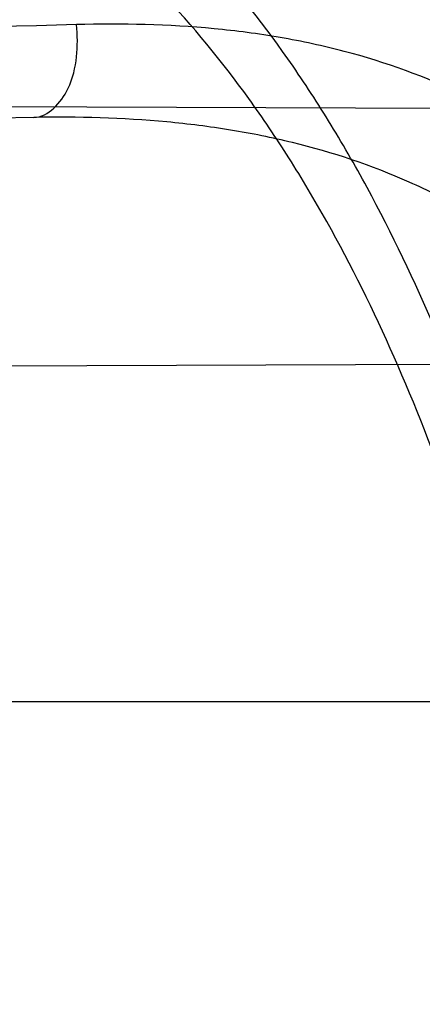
# Model space of a CAD drawing. Header units: millimetres. Extents: x 0 to 297, y 0 to 210.
# Tile 97 of 256: x 143.4512 to 143.472, y 93.4897 to 93.5405. Entities that reach past the tile are written whole.
import ezdxf

# ---------------------------------------------------------------- set-up
doc = ezdxf.new("R2010")
doc.units = ezdxf.units.MM
doc.header["$LTSCALE"] = 16.335
doc.layers.get('0').update_dxf_attribs({"linetype": 'CONTINUOUS'})
for name, color, linetype in [('01_GLOBAL', 7, 'CONTINUOUS'), ('INTFCLR_1', 7, 'CONTINUOUS'), ('INTFCLR_144815', 7, 'CONTINUOUS')]:
    doc.layers.add(name, color=color, linetype=linetype)

msp = doc.modelspace()

# ---------------------------------------------------------------- linework, layer by layer
at = {"color": 7, "linetype": 'Continuous'}
msp.add_circle((144.2368034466, 92.193132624), 3.04, dxfattribs=at)
at = {"color": 9, "linetype": 'Continuous'}
msp.add_arc((144.2368034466, 92.193132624), 3.001038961, 92.9674534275, 177.0325465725, dxfattribs=at)
at = {"layer": '01_GLOBAL', "color": 7, "linetype": 'Continuous'}
msp.add_circle((144.2368034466, 92.193132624), 3.08, dxfattribs=at)
at = {"layer": 'INTFCLR_1', "color": 6, "linetype": 'Continuous'}
for p, q in [((143.4103485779, 93.53619121), (143.4735235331, 93.5359706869)), ((143.4774988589, 93.5227557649), (143.4152219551, 93.5225383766))]:
    msp.add_line(p, q, dxfattribs=at)
at = {"layer": 'INTFCLR_1', "color": 9, "linetype": 'Continuous'}
for p, q in [((143.4519711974, 93.5354898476), (143.1045099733, 93.5294248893)), ((143.068579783, 93.50535628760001), (143.4921648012, 93.50535628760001))]:
    msp.add_line(p, q, dxfattribs=at)
at = {"layer": 'INTFCLR_1', "color": 6, "linetype": 'Continuous'}
for radius in [0.4827613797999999, 0.4587930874]:
    msp.add_arc((143.076579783, 93.4093562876), radius, 270, 90.00000002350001, dxfattribs=at)
at = {"layer": 'INTFCLR_1', "color": 9, "linetype": 'Continuous'}
msp.add_arc((143.9636209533, 74.6768241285), 18.8703294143, 91.5470291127, 91.74752044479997, dxfattribs=at)
for points, knots in [([(143.505791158, 93.2600745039), (143.5067409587, 93.2626590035), (143.5086022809, 93.26787776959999), (143.5121486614, 93.2784613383), (143.5179028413, 93.2974584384), (143.5232385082, 93.319755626), (143.5267617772, 93.3396835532), (143.5282429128, 93.3498591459), (143.5290073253, 93.35574456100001), (143.5307716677, 93.37052008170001), (143.5326049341, 93.3957667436), (143.5323109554, 93.4255533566), (143.5309256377, 93.444856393), (143.5300542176, 93.4537694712), (143.5294126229, 93.45969752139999), (143.5274302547, 93.4756973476), (143.5229291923, 93.50131752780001), (143.5164430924, 93.5263308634), (143.5118037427, 93.5411769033), (143.5100588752, 93.5464871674), (143.5074043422, 93.5543094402), (143.501415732, 93.57066310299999), (143.4910739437, 93.59466517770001), (143.4792964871, 93.6173411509), (143.4710860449, 93.6312983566), (143.4672487, 93.637511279), (143.4646994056, 93.64156113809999), (143.4578048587, 93.6522122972), (143.446251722, 93.6685591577), (143.4302039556, 93.688459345), (143.4166114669, 93.7033760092), (143.4071163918, 93.7129106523), (143.4018664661, 93.7179588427), (143.3945821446, 93.7247669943), (143.3843862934, 93.7336815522), (143.373349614, 93.7423309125), (143.3667450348, 93.7470278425), (143.3640805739, 93.74883137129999), (143.3625174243, 93.7498684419), (143.360134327, 93.7513983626), (143.3576340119, 93.7529030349), (143.3554317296, 93.7540584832), (143.3541938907, 93.75463331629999), (143.3532081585, 93.75498488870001), (143.3525262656, 93.7551440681), (143.3519536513, 93.75505755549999), (143.3518421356, 93.7545186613), (143.35211692, 93.75392300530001), (143.35259409, 93.7530975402), (143.3533650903, 93.7520584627), (143.354392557, 93.75079155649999), (143.3556852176, 93.7493056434), (143.3572290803, 93.7475999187), (143.358673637, 93.7460457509), (143.3599466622, 93.7446920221), (143.3621637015, 93.7423493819), (143.3658426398, 93.73850358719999), (143.3733257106, 93.73065133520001), (143.3814986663, 93.7218418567), (143.3889438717, 93.71342202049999), (143.3935459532, 93.708067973), (143.4009463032, 93.699278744), (143.4122758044, 93.6850353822), (143.4271285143, 93.6643128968), (143.4378788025, 93.6473958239), (143.4449171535, 93.6353542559), (143.4496927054, 93.62688497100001), (143.457931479, 93.6114260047), (143.4689344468, 93.588081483), (143.4765250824, 93.5686183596), (143.480055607, 93.5585271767)], [0, 0, 0, 0, 0.0103790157, 0.0208837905, 0.0420711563, 0.0851838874, 0.1071959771, 0.1183352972, 0.1239410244, 0.1295662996, 0.174425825, 0.2192336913, 0.2417180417, 0.247353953, 0.2529903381, 0.2641931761, 0.3081223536, 0.3509244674, 0.3614867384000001, 0.3667496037, 0.3719933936, 0.3926231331, 0.4323811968, 0.4704128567, 0.4888542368, 0.4934078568, 0.4979383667, 0.5068920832, 0.5412323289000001, 0.5733304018, 0.6031976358, 0.6172527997, 0.6240454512, 0.6306500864, 0.6548352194, 0.6750684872, 0.6834752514, 0.6853781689, 0.6871962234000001, 0.6905460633, 0.6960524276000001, 0.6981915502, 0.6999110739, 0.7012078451, 0.7020914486, 0.7026255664, 0.703100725, 0.7038824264, 0.7050749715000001, 0.7066970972, 0.7087489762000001, 0.7112252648, 0.7141188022, 0.7174211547, 0.7192230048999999, 0.7211233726, 0.7295789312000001, 0.7392839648, 0.7620096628, 0.7748693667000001, 0.7816473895, 0.7886214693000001, 0.8181786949, 0.8502212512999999, 0.8846823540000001, 0.8936821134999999, 0.9027944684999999, 0.9213301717, 0.9597016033, 1, 1, 1, 1]), ([(143.3574002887, 93.7533562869), (143.3579828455, 93.753356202), (143.360948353, 93.7521830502), (143.3643531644, 93.7501915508), (143.3676585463, 93.7481125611), (143.3692467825, 93.74707786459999), (143.3719545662, 93.74527944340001), (143.378664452, 93.7405994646), (143.3898825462, 93.7319854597), (143.4002548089, 93.7231045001), (143.4076654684, 93.7163228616), (143.4130031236, 93.71129788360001), (143.422653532, 93.7018115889), (143.4364709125, 93.68697153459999), (143.4527894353, 93.66717079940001), (143.4645442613, 93.65089855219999), (143.4715593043, 93.6402954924), (143.474151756, 93.63626614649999), (143.4780526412, 93.63008701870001), (143.4863962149, 93.616211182), (143.4983688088, 93.5936629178), (143.5088888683, 93.5697819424), (143.5149812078, 93.55350851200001), (143.5176807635, 93.5457272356), (143.5194547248, 93.5404463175), (143.524169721, 93.5256878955), (143.5307635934, 93.5008186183), (143.5353421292, 93.4753316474), (143.5373581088, 93.459416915), (143.5380104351, 93.45352171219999), (143.5388963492, 93.444658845), (143.5403047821, 93.42546452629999), (143.5406037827, 93.3958405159), (143.5387395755, 93.3707344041), (143.5369460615, 93.35604353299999), (143.5361688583, 93.3501906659), (143.5346627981, 93.3400704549), (143.5310794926, 93.320247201), (143.5256534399, 93.29807146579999), (143.5198047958, 93.2791850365), (143.5161994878, 93.2686605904), (143.5143072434, 93.26347094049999), (143.5133416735, 93.2609008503)], [0, 0, 0, 0, 0.0031306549, 0.0166311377, 0.0214593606, 0.0240790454, 0.0268205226, 0.0389267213, 0.0680356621, 0.1027866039, 0.1122691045, 0.1220183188, 0.1421809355, 0.1849822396, 0.2309158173, 0.2799873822, 0.2927706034, 0.2992370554, 0.3057353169, 0.3320403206, 0.3862319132, 0.4428084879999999, 0.4721383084, 0.4795908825, 0.487069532, 0.5020757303, 0.5628487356, 0.6251729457, 0.6410612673, 0.6490543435, 0.6570463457, 0.6889269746, 0.7524526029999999, 0.8160592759, 0.8240370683, 0.8319876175, 0.8477879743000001, 0.8790177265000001, 0.9402188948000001, 0.970317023, 0.9852457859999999, 1, 1, 1, 1]), ([(143.4782142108, 93.50819878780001), (143.4778432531, 93.5096205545), (143.4772516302, 93.51174120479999), (143.4763913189, 93.514540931), (143.4750599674, 93.518613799), (143.4728492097, 93.52448151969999), (143.4701809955, 93.5300898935), (143.4682125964, 93.5336103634), (143.4668805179, 93.5358474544), (143.4644747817, 93.5395185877), (143.4606652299, 93.5442955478), (143.456701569, 93.5479943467), (143.453888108, 93.55013812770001), (143.4519718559, 93.5514809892), (143.4484919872, 93.5536262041), (143.4431212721, 93.5561295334), (143.4379877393, 93.5577163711), (143.4344326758, 93.55855592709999), (143.4319715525, 93.5590694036), (143.4275405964, 93.5598310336), (143.420994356, 93.5605391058), (143.4142890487, 93.5608813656), (143.4094678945, 93.5609917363), (143.4066374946, 93.561024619), (143.4023062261, 93.5610470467), (143.3957460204, 93.5609864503), (143.3869266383, 93.56079886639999), (143.3810082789, 93.5606392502), (143.3780296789, 93.56055109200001)], [0, 0, 0, 0, 0.0346278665, 0.051871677, 0.0690216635, 0.135606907, 0.1994957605, 0.215141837, 0.2306514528, 0.2608466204, 0.3185308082, 0.3741944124, 0.3880448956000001, 0.4018755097, 0.4293241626, 0.4842905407, 0.5409817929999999, 0.5556132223, 0.5703744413, 0.6002237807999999, 0.6615312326, 0.7254044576, 0.7584008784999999, 0.7751754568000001, 0.7921112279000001, 0.8604747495, 0.9297738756, 1, 1, 1, 1]), ([(143.480055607, 93.5585271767), (143.4837259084, 93.5480364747), (143.4903909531, 93.5264789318), (143.4967360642, 93.4987698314), (143.4998687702, 93.480263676), (143.5011284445, 93.4715333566), (143.5019170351, 93.4656589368), (143.5038463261, 93.4494766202), (143.5057008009, 93.4227915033), (143.5054397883, 93.39601168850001), (143.5044671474, 93.37963975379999), (143.504022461, 93.3736652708), (143.5032714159, 93.3647734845), (143.5012002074, 93.34583974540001), (143.4963788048, 93.31729318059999), (143.49048443, 93.2935876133), (143.4864832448, 93.279982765), (143.4848602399, 93.2746477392), (143.4819377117, 93.26549629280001), (143.4757637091, 93.2478316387), (143.4658991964, 93.2237526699), (143.4557508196, 93.2030768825), (143.4492053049, 93.1910087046), (143.4468307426, 93.1867521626), (143.4433023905, 93.1805423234), (143.4357024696, 93.1677434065), (143.4236423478, 93.1493254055), (143.4088585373, 93.1292209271), (143.3981978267, 93.1161056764), (143.3920521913, 93.10890703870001), (143.3897353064, 93.10622028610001), (143.3858253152, 93.1017514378), (143.3786022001, 93.09371030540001), (143.3707422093, 93.0853343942), (143.3636495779, 93.0779186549), (143.3593994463, 93.0734576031), (143.3560255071, 93.0698150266), (143.3538487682, 93.0672934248), (143.3526496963, 93.0656994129), (143.3521523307, 93.0648535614), (143.3518509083, 93.0642467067), (143.3519780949, 93.06345700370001), (143.3536612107, 93.06380038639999), (143.3555127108, 93.06468782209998), (143.3588652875, 93.0665002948), (143.3620632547, 93.0685373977), (143.3646891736, 93.0702872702), (143.3663741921, 93.0714458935), (143.3692060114, 93.0734278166), (143.3737350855, 93.0767437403), (143.3800639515, 93.0816635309), (143.3895251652, 93.0894491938), (143.3979931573, 93.09704369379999), (143.4054028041, 93.1041496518), (143.4107134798, 93.1093907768), (143.4202844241, 93.1192590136), (143.4339256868, 93.13464747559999), (143.4499433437, 93.1551077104), (143.4614126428, 93.1718688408), (143.4682300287, 93.1827697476), (143.4707469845, 93.1869112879), (143.4745342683, 93.1932658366), (143.4826220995, 93.2075340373), (143.4941655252, 93.2306938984), (143.5021068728, 93.2500492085), (143.505791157, 93.2600745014)], [0, 0, 0, 0, 0.0419354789, 0.08505031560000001, 0.1071497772, 0.1127379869, 0.1183317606, 0.1295131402, 0.1742263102, 0.2191466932, 0.230445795, 0.2361065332, 0.241751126, 0.2641147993, 0.3079545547, 0.3508736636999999, 0.3561840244, 0.3614616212, 0.3719139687, 0.3924297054, 0.4320526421, 0.4700131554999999, 0.4792642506, 0.483852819, 0.4884035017, 0.5062126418, 0.5400088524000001, 0.5714206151, 0.6003317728, 0.6037560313, 0.6071340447, 0.6137178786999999, 0.6261602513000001, 0.6479155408, 0.6570536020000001, 0.6648783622, 0.6711643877, 0.6757843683, 0.6774462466, 0.6786751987, 0.6794900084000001, 0.6799813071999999, 0.6813020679, 0.6842478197, 0.6888651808, 0.6950795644, 0.6987591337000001, 0.70073729, 0.7027989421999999, 0.7117993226, 0.7219139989, 0.7330405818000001, 0.7580265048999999, 0.7648041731, 0.7717766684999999, 0.7861782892, 0.816667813, 0.8493175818, 0.8841610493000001, 0.8932352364, 0.8978283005, 0.9024468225, 0.9211469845, 0.9596997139, 1, 1, 1, 1]), ([(143.4760311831, 93.50755454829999), (143.4756628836, 93.5089095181), (143.4750755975, 93.5109302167), (143.4742230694, 93.5135972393), (143.4729040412, 93.5174808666), (143.4707156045, 93.52307824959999), (143.4680853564, 93.5284222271), (143.4661490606, 93.53177755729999), (143.464837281, 93.5339131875), (143.4624672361, 93.53742225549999), (143.4587207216, 93.541990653), (143.4548405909, 93.5455263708), (143.4520891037, 93.5475804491), (143.4502128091, 93.5488708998), (143.4468054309, 93.5509356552), (143.4415565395, 93.553353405), (143.4365468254, 93.5549008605), (143.433077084, 93.5557266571), (143.4306756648, 93.556235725), (143.4263533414, 93.5569946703), (143.419970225, 93.55772463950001), (143.4134314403, 93.5581088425), (143.4087303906, 93.55825840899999), (143.4059708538, 93.55831623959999), (143.401748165, 93.5583780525), (143.3953515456, 93.5583840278), (143.3867501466, 93.55829536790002), (143.3809773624, 93.55820441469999), (143.3780715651, 93.5581536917)], [0, 0, 0, 0, 0.0341067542, 0.0511005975, 0.068008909, 0.1337310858, 0.1969343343, 0.2124407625, 0.2278215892, 0.257805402, 0.3152480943, 0.3708921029, 0.3847695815, 0.3986396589, 0.4261925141, 0.481455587, 0.5385040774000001, 0.553232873, 0.5680896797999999, 0.5981246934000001, 0.6597952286, 0.7240152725, 0.7571801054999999, 0.774039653, 0.7910593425, 0.8597607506, 0.9294066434, 1, 1, 1, 1]), ([(143.3574002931, 93.0653562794), (143.3572429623, 93.0653562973), (143.3568577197, 93.0654322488), (143.3568775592, 93.06612476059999), (143.3572897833, 93.0668372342), (143.3580025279, 93.06789625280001), (143.3590890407, 93.0692141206), (143.3605161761, 93.0708335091), (143.3622809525, 93.072732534), (143.364262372, 93.0748061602), (143.366417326, 93.0770245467), (143.3695810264, 93.08025667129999), (143.3761156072, 93.0869122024), (143.384127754, 93.09523631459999), (143.391492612, 93.1032318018), (143.3954790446, 93.1076756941), (143.3978410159, 93.1103473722), (143.4041032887, 93.11750254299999), (143.4149655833, 93.130539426), (143.4300350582, 93.1505356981), (143.4423327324, 93.1688638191), (143.4500842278, 93.18160511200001), (143.4536819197, 93.18778553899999), (143.4561024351, 93.19202072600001), (143.4627716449, 93.20402316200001), (143.4731139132, 93.2245897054), (143.4831746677, 93.2485613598), (143.4894718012, 93.2661502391), (143.4924519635, 93.2752607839), (143.4941067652, 93.2805713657), (143.4981845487, 93.2941079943), (143.5041933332, 93.3176982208), (143.5091109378, 93.34612180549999), (143.5112232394, 93.3649740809), (143.5119890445, 93.3738262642), (143.5124424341, 93.37977367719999), (143.5134340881, 93.3960708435), (143.5137003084, 93.4227328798), (143.5118091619, 93.4492982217), (143.5098423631, 93.46540487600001), (143.5090383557, 93.47125249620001), (143.5077538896, 93.4799440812), (143.5045588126, 93.4983716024), (143.498087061, 93.52596105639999), (143.4912937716, 93.5474097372), (143.4875537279, 93.5578460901)], [0, 0, 0, 0, 0.0008731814, 0.0017184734, 0.0032338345, 0.0055641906, 0.008732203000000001, 0.0127298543, 0.0175349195, 0.0231216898, 0.028646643, 0.0346996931, 0.0482229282, 0.0804128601, 0.09881585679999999, 0.1085510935, 0.1135452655, 0.1186072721, 0.1613234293, 0.207686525, 0.2575125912, 0.2837456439, 0.2904463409, 0.297201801, 0.3108185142, 0.3666506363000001, 0.4248611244, 0.4549770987, 0.470314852, 0.4780577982, 0.4858479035, 0.548777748, 0.6130125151, 0.6457681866, 0.6540348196, 0.6623247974, 0.6788712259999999, 0.7446474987, 0.8101274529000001, 0.8265054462, 0.8346996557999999, 0.8428862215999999, 0.8752668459, 0.9384715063, 1, 1, 1, 1]), ([(143.4519711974, 93.5354898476), (143.4527383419, 93.53550323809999), (143.4538440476, 93.53678159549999), (143.4542320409, 93.53858339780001), (143.4542398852, 93.5397277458), (143.4541697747, 93.5402756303)], [0, 0, 0, 0, 0.406226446, 0.7075571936, 1, 1, 1, 1]), ([(143.4955718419, 93.5061593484), (143.4952436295, 93.50757029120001), (143.4944902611, 93.5103424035), (143.4933147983, 93.5137197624), (143.492241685, 93.51633003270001), (143.4911029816, 93.5188349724), (143.4895429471, 93.521802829), (143.4877777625, 93.5245821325), (143.4862617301, 93.5266464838), (143.4839807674, 93.5294659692), (143.4814054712, 93.5319780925), (143.4785838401, 93.5340669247), (143.4767003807, 93.5353104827), (143.4732882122, 93.53719276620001), (143.4696059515, 93.53852634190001), (143.4663573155, 93.5392990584), (143.4641216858, 93.53973304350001), (143.4600670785, 93.54025975), (143.4565390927, 93.5403406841), (143.4541697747, 93.5402756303)], [0, 0, 0, 0, 0.0736783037, 0.1459642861, 0.18172594, 0.2171910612, 0.2858878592, 0.3520712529, 0.3844359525, 0.4161009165, 0.5365327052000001, 0.5657771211, 0.5946184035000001, 0.6512644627, 0.7636610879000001, 0.7922337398, 0.8211066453, 0.8794481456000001, 1, 1, 1, 1]), ([(143.4921648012, 93.50535628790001), (143.4918383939, 93.5065974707), (143.4910923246, 93.50903759), (143.4899360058, 93.51200047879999), (143.4888853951, 93.51429095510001), (143.4877674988, 93.5164958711), (143.4862377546, 93.51910960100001), (143.484516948, 93.52154909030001), (143.4830420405, 93.5233613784), (143.4808053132, 93.52586173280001), (143.4782971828, 93.52807156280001), (143.475577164, 93.5299013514), (143.4737473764, 93.5310037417), (143.4704255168, 93.5326776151), (143.466872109, 93.5338583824), (143.4637402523, 93.5345556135), (143.4615790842, 93.5349476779), (143.4576633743, 93.53543759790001), (143.4542595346, 93.5355297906), (143.4519711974, 93.5354898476)], [0, 0, 0, 0, 0.0701429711, 0.1392985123, 0.1736599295, 0.2078369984, 0.2743812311, 0.3389829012, 0.370778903, 0.4020358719, 0.5223382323, 0.5518983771, 0.5811774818, 0.6390375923, 0.7549036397, 0.7844765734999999, 0.8144030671, 0.8749126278, 1, 1, 1, 1])]:
    msp.add_open_spline(points, degree=3, knots=knots, dxfattribs=at)
at = {"layer": 'INTFCLR_1', "color": 6, "linetype": 'Continuous'}
for points, knots in [([(143.391388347, 93.7533562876), (143.3904120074, 93.7533562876), (143.3921762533, 93.7499955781), (143.3936912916, 93.7481416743), (143.3961672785, 93.74488846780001), (143.3992225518, 93.74120886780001), (143.403128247, 93.736512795), (143.4076936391, 93.73105931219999), (143.4125904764, 93.7251278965), (143.4174256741, 93.7191674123), (143.4219266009, 93.7134900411), (143.4260587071, 93.708161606), (143.4298162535, 93.70320548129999), (143.4332121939, 93.6986295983), (143.4362702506, 93.6944235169), (143.4390204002, 93.69056916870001), (143.4414908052, 93.687044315), (143.44370074, 93.6838395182), (143.4456749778, 93.6809337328), (143.4474377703, 93.67830292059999), (143.4490168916, 93.6759165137), (143.4504211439, 93.6737705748), (143.4516679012, 93.67184551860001), (143.4527743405, 93.67012138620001), (143.4537663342, 93.6685626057), (143.4546489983, 93.6671650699), (143.4556772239, 93.66552631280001), (143.456672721, 93.66392530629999), (143.4576979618, 93.66226084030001), (143.4585721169, 93.66083168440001), (143.4595323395, 93.65924962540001), (143.4605887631, 93.6574940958), (143.4617562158, 93.65553545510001), (143.4630444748, 93.65335047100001), (143.464465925, 93.65090949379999), (143.4660286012, 93.6481892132), (143.4677482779, 93.64514958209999), (143.4696392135, 93.6417492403), (143.4717186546, 93.63793570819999), (143.4740086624, 93.6336424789), (143.4765248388, 93.62880536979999), (143.4792812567, 93.62335013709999), (143.4822951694, 93.61718591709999), (143.4855914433, 93.610185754), (143.4891913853, 93.6021966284), (143.4931140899, 93.59302320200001), (143.4973740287, 93.58243061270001), (143.5019825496, 93.5700832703), (143.5068772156, 93.55569758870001), (143.5117345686, 93.53967004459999), (143.5162134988, 93.5226760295), (143.5200746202, 93.5054858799), (143.5232856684, 93.4882487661), (143.5258459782, 93.471032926), (143.5277689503, 93.4538356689), (143.5290609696, 93.4366975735), (143.529733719, 93.4196019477), (143.5297948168, 93.4025757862), (143.5292510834, 93.38560341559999), (143.5281065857, 93.3686870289), (143.5263644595, 93.3518401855), (143.5240214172, 93.3350289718), (143.5210770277, 93.31827583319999), (143.5175167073, 93.30154440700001), (143.5133376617, 93.28485591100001), (143.5085942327, 93.268441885), (143.5035656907, 93.2530998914), (143.4986112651, 93.23947982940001), (143.4940105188, 93.2278474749), (143.4897809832, 93.2178519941), (143.485903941, 93.2091976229), (143.4823616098, 93.2016588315), (143.4791285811, 93.19505078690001), (143.4761817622, 93.1892359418), (143.4734988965, 93.1841024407), (143.4710647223, 93.1795662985), (143.4688610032, 93.1755541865), (143.466865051, 93.1719939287), (143.4650570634, 93.1688259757), (143.4634184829, 93.16599997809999), (143.461937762, 93.1634824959), (143.4606041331, 93.16124327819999), (143.4594032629, 93.15924877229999), (143.4583170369, 93.15746207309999), (143.457331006, 93.1558543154), (143.4564183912, 93.15437798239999), (143.4555069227, 93.15291457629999), (143.4545265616, 93.151352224), (143.4534184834, 93.14960100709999), (143.4521719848, 93.1476496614), (143.4507682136, 93.14547482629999), (143.4491853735, 93.14305109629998), (143.4474055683, 93.1403597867), (143.4454085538, 93.13738261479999), (143.4431685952, 93.1340952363), (143.4406602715, 93.13047449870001), (143.4378551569, 93.12649963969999), (143.4347311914, 93.1221597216), (143.4312583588, 93.1174362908), (143.4274059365, 93.11231294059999), (143.4231637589, 93.1068033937), (143.4185304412, 93.1009244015), (143.4135422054, 93.0947465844), (143.408452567, 93.0885653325), (143.4036878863, 93.08286772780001), (143.3995946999, 93.07795220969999), (143.3963986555, 93.0741115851), (143.3938021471, 93.0707181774), (143.3922373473, 93.06880673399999), (143.3903920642, 93.0653562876), (143.391388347, 93.0653562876)], [0, 0, 0, 0, 0.0038604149, 0.007501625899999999, 0.0124785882, 0.0188917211, 0.0268498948, 0.0364677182, 0.0470694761, 0.05724446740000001, 0.066818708, 0.0757144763, 0.0839053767, 0.0914099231, 0.0982451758, 0.1044667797, 0.1101313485, 0.11526428, 0.1198589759, 0.1240215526, 0.1277856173, 0.1311734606, 0.1341617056, 0.1368541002, 0.1392736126, 0.1414672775, 0.143389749, 0.1469230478, 0.1489215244, 0.1511192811, 0.1535471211, 0.1562389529, 0.1592204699, 0.1625628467, 0.1662680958, 0.1703891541, 0.1749670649, 0.1800767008, 0.1857729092, 0.1921414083, 0.199315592, 0.2073311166, 0.2163077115, 0.2264451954, 0.2379233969, 0.2509534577, 0.2658909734, 0.2830621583, 0.3030578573, 0.3259639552, 0.3492662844, 0.3725305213, 0.3956109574, 0.4185782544, 0.4413347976, 0.4640172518, 0.4865192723, 0.5089682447, 0.5313242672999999, 0.5536477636, 0.5759939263, 0.5982772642, 0.6207472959, 0.6432362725, 0.6658996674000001, 0.6887559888, 0.7107777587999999, 0.7297237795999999, 0.7460531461, 0.7602331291, 0.7726347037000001, 0.7835467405, 0.7931663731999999, 0.8017211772, 0.8093215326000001, 0.8160683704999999, 0.8220757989, 0.8274205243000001, 0.8322066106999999, 0.8364980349, 0.8403367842, 0.8437547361, 0.8468031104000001, 0.8495420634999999, 0.8520223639, 0.8542604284, 0.8564046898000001, 0.8588391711, 0.861553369, 0.8645986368, 0.8679945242, 0.8717882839, 0.8760445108, 0.8807522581, 0.8859628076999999, 0.8917731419, 0.8981681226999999, 0.9051985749, 0.9129160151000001, 0.9213486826, 0.9305434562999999, 0.9404096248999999, 0.9509435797, 0.9619432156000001, 0.9720502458, 0.9803711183, 0.9870628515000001, 0.9922716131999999, 0.9960607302, 1, 1, 1, 1]), ([(143.3913883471, 93.0653562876), (143.3925009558, 93.0653562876), (143.3944304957, 93.0666565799), (143.3973970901, 93.0684425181), (143.4007982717, 93.07091395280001), (143.4050037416, 93.07413406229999), (143.4100111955, 93.07824530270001), (143.4155298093, 93.08303751), (143.4211292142, 93.0881607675), (143.4264144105, 93.0932249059), (143.43125736, 93.0980502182), (143.4356657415, 93.10260404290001), (143.4396603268, 93.1068634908), (143.4432708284, 93.1108234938), (143.4465216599, 93.11448276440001), (143.4494397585, 93.1178438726), (143.4520627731, 93.1209293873), (143.4544121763, 93.1237459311), (143.456513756, 93.1263080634), (143.4583900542, 93.12863120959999), (143.4600695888, 93.13073982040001), (143.4615949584, 93.1326788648), (143.4630975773, 93.13461062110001), (143.4646983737, 93.1366936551), (143.4663978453, 93.1389353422), (143.4680793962, 93.14118497), (143.4697311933, 93.1434241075), (143.4714499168, 93.1457859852), (143.4733525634, 93.1484399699), (143.4754791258, 93.1514562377), (143.477855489, 93.15489250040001), (143.4805066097, 93.1588113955), (143.4834545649, 93.163277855), (143.4867221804, 93.1683718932), (143.4903444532, 93.1742054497), (143.4943554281, 93.18090734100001), (143.4987865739, 93.1886348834), (143.5036710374, 93.1975962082), (143.5090369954, 93.2080352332), (143.5149200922, 93.22031723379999), (143.5212054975, 93.234617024), (143.5274896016, 93.2504853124), (143.5333654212, 93.2672157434), (143.5385840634, 93.28417448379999), (143.543100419, 93.30119588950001), (143.5469295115, 93.31826170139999), (143.5500694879, 93.3352816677), (143.5525457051, 93.3523020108), (143.5543635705, 93.36925021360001), (143.5555404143, 93.3861532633), (143.5560867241, 93.4029944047), (143.5560112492, 93.4197765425), (143.5553196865, 93.436509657), (143.5540157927, 93.4531831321), (143.5520992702, 93.46980412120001), (143.5495685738, 93.4863701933), (143.5464237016, 93.5028559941), (143.5426520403, 93.51929845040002), (143.5382472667, 93.5356769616), (143.5331875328, 93.5520104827), (143.527486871, 93.5682159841), (143.5213730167, 93.5836821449), (143.515238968, 93.5976906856), (143.5094946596, 93.6097472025), (143.5042564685, 93.6200023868), (143.4994933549, 93.6288052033), (143.4951738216, 93.63640014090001), (143.4912628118, 93.642992), (143.4877284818, 93.6487368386), (143.4845342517, 93.6537660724), (143.4816534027, 93.65817529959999), (143.4790579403, 93.662051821), (143.4767281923, 93.6654573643), (143.4746357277, 93.668457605), (143.472765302, 93.67109499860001), (143.4710870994, 93.67342680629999), (143.46957943, 93.6754943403), (143.4681380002, 93.6774474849), (143.4666395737, 93.67945477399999), (143.4649885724, 93.68163852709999), (143.463288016, 93.68385659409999), (143.4615819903, 93.6860513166), (143.4598543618, 93.68824549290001), (143.4579581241, 93.69062033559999), (143.4558400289, 93.69323162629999), (143.4534675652, 93.6961063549), (143.4508179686, 93.6992567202), (143.447859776, 93.7026992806), (143.4445666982, 93.7064428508), (143.4409044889, 93.71049854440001), (143.4368464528, 93.7148646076), (143.4323696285, 93.7195302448), (143.4274456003, 93.7244775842), (143.4220754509, 93.7296631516), (143.4163486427, 93.7349445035), (143.410661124, 93.73991840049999), (143.4054543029, 93.74422210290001), (143.4010724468, 93.7475953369), (143.3975442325, 93.7501732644), (143.3944939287, 93.7520163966), (143.3925216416, 93.7533562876), (143.3913883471, 93.7533562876)], [0, 0, 0, 0, 0.0042187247, 0.0081401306, 0.0133978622, 0.0200459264, 0.0282638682, 0.0379443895, 0.0477615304, 0.05703690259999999, 0.0656973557, 0.0736821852, 0.0810680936, 0.0878383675, 0.0940009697, 0.0996271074, 0.1047154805, 0.1093563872, 0.1135342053, 0.1172803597, 0.1206792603, 0.1237557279, 0.1266349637, 0.1299589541, 0.1337168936, 0.1373013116, 0.1406085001, 0.1442672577, 0.148377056, 0.1529904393, 0.1582606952, 0.164218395, 0.1709303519, 0.1785521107, 0.1871652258, 0.1969659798, 0.2081658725, 0.2209392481, 0.2356613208, 0.2526660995, 0.2725685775, 0.2948769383, 0.3173640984, 0.3397873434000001, 0.3621386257, 0.3841211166, 0.4060891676, 0.4277469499, 0.4493218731, 0.470705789, 0.4919793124, 0.5131981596, 0.5343255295, 0.5554668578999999, 0.5765984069, 0.5977513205, 0.6189954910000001, 0.6402209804, 0.6617015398, 0.6832900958, 0.7050415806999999, 0.7268239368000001, 0.7463339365, 0.7630160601, 0.7774553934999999, 0.7899931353, 0.8009638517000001, 0.8105830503, 0.8190545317, 0.8265380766, 0.8331730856, 0.8390248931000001, 0.8442268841, 0.8488182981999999, 0.8528943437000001, 0.8564866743, 0.8597116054, 0.8625968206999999, 0.8656908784, 0.8692094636, 0.8729771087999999, 0.8762884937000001, 0.879749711, 0.8835661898, 0.8878115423, 0.8924986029, 0.8976989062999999, 0.9034198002, 0.9097088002, 0.9166034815, 0.9241390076, 0.9323094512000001, 0.9411199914, 0.9506041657, 0.9606137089, 0.9706541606, 0.9792553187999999, 0.9862062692, 0.9916647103, 0.9957028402, 1, 1, 1, 1])]:
    msp.add_open_spline(points, degree=3, knots=knots, dxfattribs=at)
at = {"layer": 'INTFCLR_144815', "color": 6, "linetype": 'Continuous'}
for radius in [0.5104906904, 0.4864760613]:
    msp.add_circle((143.076579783, 93.4093562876), radius, dxfattribs=at)
for radius, start, end in [(0.7037433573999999, 313.9937911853, 154.5150993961), (0.6797433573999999, 312.9543589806, 154.5144414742), (0.6572577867, 282.2440355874, 71.2863570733), (0.5186031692, 308.490992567, 51.50900743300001)]:
    msp.add_arc((143.076579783, 93.4093562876), radius, start, end, dxfattribs=at)
at = {"layer": 'INTFCLR_144815', "color": 9, "linetype": 'Continuous'}
for centre, radius, start, end in [((143.076579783, 93.4093562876), 0.6528896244, 292.4997540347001, 54.0964566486), ((143.0765826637, 93.40935763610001), 0.5889741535, 292.4997540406, 54.09645665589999), ((143.076579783, 93.4093562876), 0.5151250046, 313.8592910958, 46.1407088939), ((143.0765797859, 93.4093562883), 0.5790372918, 311.2505121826, 12.701512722)]:
    msp.add_arc(centre, radius, start, end, dxfattribs=at)
at = {"layer": 'INTFCLR_144815', "color": 6, "linetype": 'Continuous'}
for points, knots in [([(143.559959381, 93.4093562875), (143.559959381, 93.4118703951), (143.5599220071, 93.41689924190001), (143.5597537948, 93.4244421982), (143.5594733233, 93.4319851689), (143.5590804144, 93.4395281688), (143.5585748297, 93.44707105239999), (143.5579562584, 93.45461378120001), (143.5572243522, 93.4621559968), (143.5563786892, 93.4696975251), (143.5554188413, 93.4772377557), (143.5543443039, 93.4847763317), (143.5531546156, 93.4923122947), (143.5518492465, 93.4998449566), (143.5504277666, 93.50737293), (143.5488896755, 93.51489518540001), (143.5472346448, 93.52240985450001), (143.5454623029, 93.5299153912), (143.5435725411, 93.5374092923), (143.5415652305, 93.54488940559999), (143.5394406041, 93.55235253), (143.5371989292, 93.5597957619), (143.5348409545, 93.56721505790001), (143.5323675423, 93.57460659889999), (143.529780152, 93.58196541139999), (143.5270804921, 93.58928656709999), (143.5242709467, 93.5965641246), (143.5213543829, 93.6037918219), (143.5183344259, 93.61096254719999), (143.5152154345, 93.61806858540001), (143.5120026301, 93.62510149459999), (143.5087022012, 93.6320520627), (143.505321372, 93.6389103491), (143.5018684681, 93.6456657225), (143.4983529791, 93.6523068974), (143.4947855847, 93.65882202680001), (143.4911781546, 93.66519881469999), (143.4875436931, 93.6714246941), (143.4838962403, 93.67748703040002), (143.4802507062, 93.68337338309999), (143.4766226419, 93.68907180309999), (143.473027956, 93.6945711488), (143.4694825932, 93.6998613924), (143.4660021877, 93.7049339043), (143.4626017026, 93.7097817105), (143.459295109, 93.71439965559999), (143.4560950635, 93.7187845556), (143.4530128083, 93.7229350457), (143.4500581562, 93.7268513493), (143.4472396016, 93.7305349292), (143.4445638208, 93.7339889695), (143.4420354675, 93.7372184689), (143.4396569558, 93.7402303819), (143.4374291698, 93.7430326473), (143.4353519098, 93.7456336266), (143.4334244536, 93.7480414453), (143.4316455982, 93.7502639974), (143.4300138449, 93.7523087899), (143.4285275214, 93.75418281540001), (143.4271849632, 93.7558925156), (143.4259844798, 93.7574434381), (143.4249241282, 93.7588419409), (143.4240021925, 93.7600902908), (143.4232155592, 93.7612022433), (143.422565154, 93.7621551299), (143.4220400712, 93.7630318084), (143.4215107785, 93.7638474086), (143.4211293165, 93.7653465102), (143.4216624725, 93.7653561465)], [0, 0, 0, 0, 0.0193232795, 0.0386507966, 0.0579870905, 0.0773359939, 0.09670230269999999, 0.1160891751, 0.1355014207, 0.154941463, 0.1744140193, 0.1939206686, 0.213465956, 0.2330500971, 0.2526769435, 0.2723457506, 0.2920596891, 0.3118161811, 0.3316171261, 0.3514582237, 0.3713396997, 0.3912550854, 0.4112023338, 0.4311723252, 0.4511600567, 0.471153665, 0.4911437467, 0.5111161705, 0.5310553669, 0.5509435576, 0.5707599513, 0.5904809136, 0.6100798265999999, 0.6295269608, 0.6487896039, 0.6678319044, 0.6866152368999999, 0.7050985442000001, 0.7232388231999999, 0.7409918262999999, 0.758313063, 0.7751587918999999, 0.7914870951, 0.8072590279, 0.8224396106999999, 0.8369988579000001, 0.8509122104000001, 0.8641615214, 0.8767332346, 0.8886179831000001, 0.8998102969, 0.9103147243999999, 0.9201416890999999, 0.9293075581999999, 0.9378296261, 0.9457257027, 0.9530130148, 0.9597096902, 0.9658325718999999, 0.9713969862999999, 0.9764171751, 0.9809076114, 0.9848822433, 0.9883555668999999, 0.9913411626, 0.9938520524, 0.9959015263, 1, 1, 1, 1]), ([(143.433067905, 93.05335642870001), (143.4328265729, 93.0533608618), (143.4324756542, 93.05418000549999), (143.4330197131, 93.0549083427), (143.4334366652, 93.0557926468), (143.4339703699, 93.0566454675), (143.4346161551, 93.0576462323), (143.4354019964, 93.05878669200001), (143.4363208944, 93.0600751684), (143.4373778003, 93.0615151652), (143.4385738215, 93.0631125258), (143.4399109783, 93.0648725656), (143.441391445, 93.0668020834), (143.4430186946, 93.0689099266), (143.4447956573, 93.07120496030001), (143.4467226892, 93.0736934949), (143.4487964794, 93.0763779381), (143.4510117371, 93.0792588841), (143.4533657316, 93.0823409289), (143.4558612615, 93.0856367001), (143.4585019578, 93.0891610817), (143.461284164, 93.0929204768), (143.4641988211, 93.0969147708), (143.4672349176, 93.10114163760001), (143.4703835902, 93.1056021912), (143.473633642, 93.1102946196), (143.4769725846, 93.1152153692), (143.4803867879, 93.12035908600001), (143.4838617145, 93.12571866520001), (143.4873822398, 93.131285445), (143.4909329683, 93.1370494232), (143.4944985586, 93.1429995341), (143.4980640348, 93.1491239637), (143.5016150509, 93.155410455), (143.5051380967, 93.1618465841), (143.508620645, 93.1684199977), (143.5120512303, 93.1751185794), (143.5154195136, 93.18193063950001), (143.5187162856, 93.18884502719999), (143.5219334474, 93.1958512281), (143.5250639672, 93.2029394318), (143.5281017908, 93.21010051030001), (143.5310417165, 93.21732590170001), (143.5338798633, 93.22460897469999), (143.5366072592, 93.2319283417), (143.5392210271, 93.2392754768), (143.5417223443, 93.24665218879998), (143.5441140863, 93.2540675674), (143.5463966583, 93.26152417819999), (143.5485670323, 93.2690127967), (143.5506238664, 93.27652910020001), (143.5525648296, 93.2840635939), (143.5543887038, 93.29160910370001), (143.5560958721, 93.29916427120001), (143.5576869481, 93.306728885), (143.5591625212, 93.3143029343), (143.5605229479, 93.32188557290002), (143.5617683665, 93.3294747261), (143.5628989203, 93.3370678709), (143.5639149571, 93.34466347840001), (143.5648169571, 93.352261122), (143.5656053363, 93.35986024), (143.5662804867, 93.3674604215), (143.5668427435, 93.3750611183), (143.5672924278, 93.38266226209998), (143.5676297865, 93.39026356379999), (143.5678550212, 93.3978650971), (143.5679682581, 93.4054666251), (143.5679695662, 93.4130682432), (143.567858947, 93.4206697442), (143.5676363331, 93.4282712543), (143.5673015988, 93.4358725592), (143.5668545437, 93.44347370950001), (143.5662949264, 93.4510743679), (143.5656224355, 93.45867440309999), (143.5648367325, 93.466273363), (143.5639374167, 93.4738709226), (143.5629240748, 93.4814664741), (143.5617962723, 93.4890592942), (143.5605535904, 93.4966483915), (143.5591956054, 93.50423272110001), (143.5577218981, 93.5118111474), (143.5561322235, 93.5193816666), (143.5544265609, 93.52694151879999), (143.5526049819, 93.5344880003), (143.5506674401, 93.5420191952), (143.5486137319, 93.5495338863), (143.5464439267, 93.5570299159), (143.5441586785, 93.56450343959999), (143.5417591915, 93.57194952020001), (143.5392470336, 93.579362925), (143.5366239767, 93.5867386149), (143.5338923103, 93.5940709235), (143.5310549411, 93.6013534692), (143.5281154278, 93.6085792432), (143.525078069, 93.6157405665), (143.5219479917, 93.6228290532), (143.5187312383, 93.6298355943), (143.5154348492, 93.6367503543), (143.512066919, 93.6435628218), (143.5086366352, 93.65026188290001), (143.5051543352, 93.6568358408), (143.5016314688, 93.6632725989), (143.4980805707, 93.66955978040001), (143.4945151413, 93.67568497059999), (143.4909495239, 93.6816359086), (143.4873986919, 93.6874007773), (143.4838779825, 93.6929685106), (143.480402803, 93.6983290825), (143.4769882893, 93.7034738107), (143.4736489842, 93.7083955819), (143.4703985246, 93.71308903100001), (143.4672493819, 93.7175506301), (143.464212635, 93.721778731), (143.4612978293, 93.72577350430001), (143.4585129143, 93.72953680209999), (143.4558642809, 93.73307192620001), (143.4533568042, 93.73638343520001), (143.450993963, 93.73947689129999), (143.4487779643, 93.74235864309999), (143.4467099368, 93.7450355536), (143.444790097, 93.7475147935), (143.4430178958, 93.7498036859), (143.4413922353, 93.7519094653), (143.4399116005, 93.7538391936), (143.4385741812, 93.7555995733), (143.4373781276, 93.7571969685), (143.4363211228, 93.75863709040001), (143.4354021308, 93.7599256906), (143.4346162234, 93.76106624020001), (143.4339704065, 93.7620670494), (143.4334366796, 93.7629199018), (143.4330197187, 93.7638042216), (143.4324756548, 93.76453256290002), (143.4328265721, 93.76535171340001), (143.433067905, 93.7653561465)], [0, 0, 0, 0, 0.0009310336, 0.002365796, 0.0034193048, 0.0047077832, 0.006237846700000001, 0.0080159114, 0.0100484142, 0.0123424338, 0.0149055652, 0.0177455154, 0.0208683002, 0.0242865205, 0.0280168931, 0.0320641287, 0.03642688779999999, 0.0411013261, 0.0460820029, 0.0513859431, 0.0570470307, 0.0630689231, 0.0694259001, 0.0761196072, 0.0831428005, 0.0904858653, 0.0981365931, 0.1060799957, 0.1142989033, 0.1227742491, 0.1314855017, 0.1404113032, 0.1495299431, 0.1588198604, 0.1682601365, 0.1778307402, 0.1875127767, 0.1972886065, 0.2071421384, 0.2170587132, 0.2270251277, 0.2370298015, 0.2470622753, 0.2571128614, 0.2671789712, 0.2771901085, 0.2871913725, 0.2972229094, 0.3072428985, 0.3172696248, 0.3272959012, 0.3372999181, 0.3472797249, 0.3572378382, 0.3671756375, 0.3770956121, 0.3870009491, 0.3968896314, 0.4067592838, 0.416611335, 0.4264476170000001, 0.4362699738, 0.4460792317, 0.4558777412, 0.465666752, 0.475448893, 0.4852256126, 0.4949995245, 0.5047720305, 0.5145458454, 0.5243224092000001, 0.5341044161, 0.5438932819, 0.5536914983, 0.5635002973, 0.5733219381, 0.5831577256, 0.5930094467, 0.6028783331, 0.6127653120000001, 0.6226711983, 0.6325970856, 0.6425436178, 0.6525082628, 0.6624891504, 0.6724871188, 0.6825027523, 0.6925369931, 0.7025869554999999, 0.7126463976, 0.7227116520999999, 0.7327783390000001, 0.742840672, 0.7528920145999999, 0.7629245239, 0.772929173, 0.7828957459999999, 0.7928124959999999, 0.8026662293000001, 0.8124423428, 0.8221246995, 0.8316958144, 0.8411366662, 0.8504272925, 0.8595467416, 0.8684734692, 0.8771857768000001, 0.8856622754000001, 0.8938824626, 0.9018271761, 0.9094792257, 0.9168237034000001, 0.923848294, 0.9305435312, 0.93690291, 0.9429227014, 0.9486018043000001, 0.9539413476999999, 0.9589446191, 0.9636165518, 0.9679634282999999, 0.9719924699, 0.9757115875, 0.9791292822, 0.9822538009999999, 0.9850935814, 0.9876568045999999, 0.9899510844, 0.9919838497, 0.9937619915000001, 0.9952921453, 0.9965806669, 0.997634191, 0.9990689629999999, 1, 1, 1, 1]), ([(143.3994670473, 93.7533562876), (143.399146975, 93.7533562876), (143.3990453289, 93.7521473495), (143.3998732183, 93.75119655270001), (143.4008762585, 93.749481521), (143.4024694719, 93.74744226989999), (143.4045267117, 93.7448049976), (143.4070952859, 93.7416644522), (143.4101750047, 93.73793095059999), (143.4137722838, 93.7335868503), (143.4179272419, 93.72853263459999), (143.4226335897, 93.7227254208), (143.4278792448, 93.7161112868), (143.4336355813, 93.70864659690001), (143.4398265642, 93.7003379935), (143.4463921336, 93.6911644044), (143.4532128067, 93.6811870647), (143.4601957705, 93.67043454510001), (143.4672140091, 93.65900154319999), (143.4741696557, 93.6469550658), (143.4809580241, 93.6343972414), (143.4875044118, 93.6214014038), (143.4937367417, 93.60806038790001), (143.4996120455, 93.59443039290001), (143.5050872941, 93.5805881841), (143.5101428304, 93.5665721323), (143.5147593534, 93.55243473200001), (143.5189273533, 93.5382124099), (143.5226468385, 93.523921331), (143.525909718, 93.5096138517), (143.5287290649, 93.495262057), (143.5310996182, 93.4809222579), (143.53303206, 93.4665632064), (143.5345263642, 93.45223022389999), (143.5355886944, 93.4379127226), (143.5362231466, 93.4236237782), (143.5363638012, 93.41410874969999), (143.5363638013, 93.40935628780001)], [0, 0, 0, 0, 0.0025344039, 0.005901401, 0.0109295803, 0.0177704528, 0.0265540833, 0.0373505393, 0.04991676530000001, 0.0648695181, 0.0820131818, 0.1017234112, 0.1240566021, 0.1488553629, 0.1763609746, 0.2060970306, 0.2381748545, 0.2720515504, 0.3076064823, 0.3443876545, 0.3821831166, 0.4206251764, 0.4595934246, 0.4987613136, 0.5381325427, 0.5774437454, 0.6167240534, 0.6558745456, 0.6947773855, 0.7336358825, 0.7720551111, 0.8105726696, 0.8487051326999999, 0.8867612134, 0.9246626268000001, 0.9623689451, 1, 1, 1, 1]), ([(143.4446760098, 93.7533562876), (143.4444338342, 93.7533562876), (143.4440805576, 93.75253066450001), (143.4445966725, 93.7517896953), (143.4449904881, 93.75088623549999), (143.4454977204, 93.7500149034), (143.4461122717, 93.74899220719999), (143.4468609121, 93.74782675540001), (143.4477365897, 93.7465104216), (143.4487436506, 93.7450401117), (143.4498827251, 93.7434103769), (143.4511555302, 93.7416160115), (143.4525633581, 93.7396511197), (143.4541073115, 93.73750968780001), (143.455788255, 93.73518529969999), (143.4576064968, 93.7326716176), (143.4595619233, 93.72996211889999), (143.4616535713, 93.7270506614), (143.4638797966, 93.723931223), (143.4662378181, 93.72059853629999), (143.4687238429, 93.7170479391), (143.4713327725, 93.713275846), (143.4740582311, 93.7092797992), (143.4768924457, 93.70505877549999), (143.4798262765, 93.700613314), (143.4828493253, 93.695945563), (143.4859500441, 93.6910593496), (143.4891159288, 93.6859601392), (143.492333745, 93.6806549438), (143.4955897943, 93.67515215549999), (143.4988701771, 93.6694613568), (143.5021610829, 93.6635930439), (143.5054490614, 93.6575583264), (143.5087212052, 93.6513687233), (143.5119653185, 93.64503593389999), (143.5151700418, 93.6385716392), (143.5183249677, 93.631987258), (143.5214206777, 93.6252938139), (143.5244487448, 93.61850183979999), (143.5274017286, 93.6116212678), (143.5302731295, 93.6046613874), (143.5330572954, 93.59763091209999), (143.5357494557, 93.59053772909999), (143.5383454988, 93.5833892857), (143.5408421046, 93.5761920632), (143.5432363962, 93.56895237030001), (143.5455261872, 93.5616754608), (143.547709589, 93.55436655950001), (143.5497852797, 93.5470298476), (143.551752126, 93.53966957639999), (143.5536094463, 93.5322889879), (143.5553566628, 93.5248914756), (143.5569935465, 93.5174794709), (143.5585198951, 93.51005568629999), (143.559935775, 93.50262189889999), (143.5612412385, 93.4951802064), (143.562436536, 93.48773178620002), (143.5635218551, 93.4802782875), (143.5644975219, 93.4728204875), (143.5653637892, 93.46535964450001), (143.5661210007, 93.4578961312), (143.5667694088, 93.45043090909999), (143.5673093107, 93.4429641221), (143.5677409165, 93.4354965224), (143.5680644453, 93.4280280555), (143.5682800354, 93.4205593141), (143.5683878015, 93.4130901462), (143.5683877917, 93.4056210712), (143.5682800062, 93.3981519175), (143.5680643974, 93.3906831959), (143.5677408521, 93.38321478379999), (143.5673092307, 93.3757472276), (143.5667693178, 93.3682805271), (143.5661208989, 93.3608153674), (143.5653636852, 93.3533519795), (143.5644974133, 93.34589121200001), (143.5635217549, 93.33843356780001), (143.5624364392, 93.3309801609), (143.5612411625, 93.32353192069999), (143.5599357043, 93.31609029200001), (143.5585198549, 93.30865668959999), (143.5569935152, 93.30123296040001), (143.555356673, 93.2938211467), (143.5536094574, 93.2864236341), (143.551752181, 93.2790432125), (143.5497853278, 93.2716829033), (143.5477096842, 93.26434634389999), (143.545526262, 93.2570373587), (143.5432365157, 93.2497605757), (143.540842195, 93.2425207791), (143.5383456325, 93.235323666), (143.5357495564, 93.2281751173), (143.5330574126, 93.22108196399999), (143.5302732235, 93.21405142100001), (143.5274018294, 93.20709154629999), (143.5244488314, 93.2002109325), (143.5214207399, 93.1934188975), (143.5183250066, 93.1867253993), (143.5151700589, 93.1801409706), (143.5119653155, 93.173676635), (143.5087211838, 93.16734381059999), (143.5054490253, 93.1611541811), (143.5021610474, 93.1551194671), (143.4988701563, 93.14925118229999), (143.4955897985, 93.14356042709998), (143.4923337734, 93.1380576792), (143.4891159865, 93.1327525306), (143.4859501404, 93.1276533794), (143.4828494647, 93.1227672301), (143.4798264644, 93.118099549), (143.4768926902, 93.1136541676), (143.4740585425, 93.1094332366), (143.4713331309, 93.1054372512), (143.4687242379, 93.1016652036), (143.4662382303, 93.09811462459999), (143.463880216, 93.09478194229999), (143.4616539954, 93.091662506), (143.4595623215, 93.08875100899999), (143.4576068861, 93.0860414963), (143.4557885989, 93.0835277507), (143.454107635, 93.0812033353), (143.4525636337, 93.07906183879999), (143.4511557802, 93.0770969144), (143.449882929, 93.0753024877), (143.4487438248, 93.0736727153), (143.4477367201, 93.0722023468), (143.4468610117, 93.0708859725), (143.4461123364, 93.06972047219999), (143.4454977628, 93.0686977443), (143.4449905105, 93.0678263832), (143.4445966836, 93.0669229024), (143.4440805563, 93.06618192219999), (143.4444338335, 93.0653562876), (143.4446760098, 93.0653562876)], [0, 0, 0, 0, 0.0009746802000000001, 0.0024840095, 0.0035885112, 0.0049370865, 0.0065361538, 0.0083919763, 0.0105107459, 0.0128992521, 0.015564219, 0.0185131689, 0.0217532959, 0.0252926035, 0.0291382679, 0.0332981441, 0.0377785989, 0.04258641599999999, 0.0477262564, 0.0532026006, 0.0590172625, 0.0651707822, 0.071661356, 0.0784844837, 0.0856331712, 0.0930977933, 0.1008661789, 0.1089237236, 0.1172537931, 0.1258380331, 0.1346568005, 0.1436896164, 0.1529158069, 0.1623149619, 0.1718668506, 0.1815521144, 0.1913525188, 0.2012510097, 0.2112318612, 0.2212807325, 0.231384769, 0.2415324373, 0.2517131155, 0.2619185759, 0.2721400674, 0.2823718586, 0.2926070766, 0.3028419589, 0.3130713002, 0.3232929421, 0.3335030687, 0.3437008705, 0.3538836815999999, 0.3640517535, 0.374203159, 0.3843390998, 0.3944585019, 0.404563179, 0.4146523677, 0.4247285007, 0.4347913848, 0.4448437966, 0.4548857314, 0.4649202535, 0.4749476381, 0.4849710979, 0.4949910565, 0.5050107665, 0.5150307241, 0.5250541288, 0.5350814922, 0.5451158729, 0.5551577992, 0.5652100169, 0.5752728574, 0.5853487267, 0.5954379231, 0.6055422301, 0.6156616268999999, 0.6257972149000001, 0.6359487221, 0.6461162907, 0.656299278, 0.6664966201, 0.6767070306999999, 0.6869281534, 0.6971578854, 0.7073922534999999, 0.7176279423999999, 0.7278592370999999, 0.7380811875, 0.7482862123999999, 0.758467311, 0.768614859, 0.7787188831, 0.7887678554, 0.7987487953, 0.8086473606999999, 0.8184478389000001, 0.8281331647, 0.8376851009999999, 0.8470843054, 0.8563105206, 0.8653432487, 0.874161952, 0.8827461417, 0.8910761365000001, 0.8991335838, 0.9069018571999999, 0.914366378, 0.9215149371, 0.9283378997, 0.9348283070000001, 0.9409818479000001, 0.9467964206, 0.9522727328, 0.9574126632, 0.9622204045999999, 0.9667010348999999, 0.970860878, 0.9747067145, 0.97824602, 0.9814863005, 0.9844352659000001, 0.9871003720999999, 0.9894889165, 0.9916078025, 0.9934636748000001, 0.9950628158, 0.9964114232, 0.9975159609, 0.9990253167, 1, 1, 1, 1]), ([(143.5930281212, 93.4093562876), (143.5930281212, 93.41445585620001), (143.5928685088, 93.4246604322), (143.5921514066, 93.4399623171), (143.5909537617, 93.45525945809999), (143.5892730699, 93.4705477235), (143.587105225, 93.48582139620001), (143.5844474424, 93.5010714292), (143.5812950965, 93.516284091), (143.5776467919, 93.5314417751), (143.5735011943, 93.5465205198), (143.568862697, 93.56149039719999), (143.5637381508, 93.57631228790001), (143.5581444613, 93.5909392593), (143.5521047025, 93.605312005), (143.5456576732, 93.6193635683), (143.5388523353, 93.63301231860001), (143.5317590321, 93.64616874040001), (143.5244638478, 93.6587348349), (143.5170689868, 93.67061022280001), (143.5096913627, 93.6817006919), (143.5024534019, 93.6919220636), (143.4954774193, 93.70121224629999), (143.4888706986, 93.709531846), (143.4827284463, 93.716874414), (143.4771157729, 93.7232530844), (143.4720785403, 93.7287062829), (143.4676404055, 93.7332778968), (143.463808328, 93.73703469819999), (143.4605811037, 93.7399962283), (143.4579441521, 93.7423083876), (143.4556445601, 93.7439609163), (143.4541253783, 93.7452254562), (143.4532213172, 93.7452096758)], [0, 0, 0, 0, 0.0408499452, 0.0817377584, 0.1226908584, 0.1637418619, 0.2049215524, 0.2462459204, 0.2877224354, 0.329349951, 0.3711123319, 0.4129705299, 0.4548685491, 0.4967167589, 0.5383929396, 0.579731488, 0.6205367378, 0.6605415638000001, 0.6994421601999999, 0.7369113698, 0.7725873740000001, 0.8061275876, 0.8372253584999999, 0.8656390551, 0.8912193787, 0.9139002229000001, 0.9336943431, 0.9506758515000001, 0.9649483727, 0.9766362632, 0.9858655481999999, 0.9927569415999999, 1, 1, 1, 1]), ([(143.5694155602, 93.4093562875), (143.5694155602, 93.4120391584), (143.5693739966, 93.41740552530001), (143.5691869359, 93.4254544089), (143.5688750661, 93.4335026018), (143.5684382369, 93.4415496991), (143.5678762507, 93.44959515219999), (143.5671888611, 93.4576384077), (143.5663758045, 93.4656786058), (143.5654367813, 93.4737149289), (143.5643715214, 93.48174609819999), (143.5631797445, 93.4897708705), (143.5618612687, 93.49778737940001), (143.5604159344, 93.5057938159), (143.5588437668, 93.51378760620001), (143.5571448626, 93.5217662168), (143.5553196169, 93.52972619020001), (143.5533685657, 93.5376640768), (143.5512926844, 93.5455753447), (143.5490931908, 93.5534553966), (143.5467718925, 93.5612984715), (143.5443309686, 93.5690986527), (143.5417733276, 93.5768488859), (143.5391024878, 93.5845416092), (143.5363228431, 93.5921682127), (143.5334396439, 93.59971934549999), (143.5304591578, 93.6071847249), (143.5273887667, 93.6145531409), (143.5242370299, 93.62181253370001), (143.5210137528, 93.6289500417), (143.5177300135, 93.6359521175), (143.5143981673, 93.6428046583), (143.5110317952, 93.6494932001), (143.5076455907, 93.6560031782), (143.5042551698, 93.6623202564), (143.5008768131, 93.668430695), (143.4975271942, 93.6743216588), (143.4942230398, 93.6799815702), (143.4909807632, 93.68540043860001), (143.4878160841, 93.6905701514), (143.4847436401, 93.6954847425), (143.4817769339, 93.70014011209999), (143.4789282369, 93.704533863), (143.4762085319, 93.7086651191), (143.4736266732, 93.7125355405), (143.4711891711, 93.71614937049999), (143.4689002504, 93.7195131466), (143.4667626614, 93.7226344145), (143.4647780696, 93.72552114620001), (143.4629473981, 93.7281813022), (143.4612709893, 93.73062258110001), (143.4597487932, 93.73285245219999), (143.4583804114, 93.73487737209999), (143.4571653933, 93.7367049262), (143.4561024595, 93.7383370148), (143.455191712, 93.73979162), (143.4544278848, 93.74103628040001), (143.4536895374, 93.7424353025), (143.4530002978, 93.74340209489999), (143.4527707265, 93.7452018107), (143.4532213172, 93.7452096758)], [0, 0, 0, 0, 0.02225245, 0.0445093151, 0.0667750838, 0.0890537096, 0.1113496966, 0.1336661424, 0.1560071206, 0.1783746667, 0.2007723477, 0.2232005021, 0.2456615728, 0.2681539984, 0.2906786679, 0.3132316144, 0.3358115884, 0.3584115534, 0.3810274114, 0.4036483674, 0.4262663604, 0.4488666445, 0.4714362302, 0.493956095, 0.516405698, 0.5387611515, 0.5609948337, 0.5830754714, 0.6049679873, 0.6266337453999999, 0.648030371, 0.6691122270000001, 0.6898308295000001, 0.7101353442, 0.7299737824, 0.7492942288, 0.7680459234, 0.7861801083, 0.8036519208, 0.8204214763, 0.8364545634, 0.8517244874, 0.8662078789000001, 0.8798864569, 0.8927486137, 0.9047971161, 0.9160413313, 0.9264952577, 0.9361748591, 0.945097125, 0.9532791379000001, 0.9607380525, 0.9674902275, 0.9735510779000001, 0.9789355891, 0.9836595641, 0.9877384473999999, 0.9911880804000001, 0.9962621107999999, 1, 1, 1, 1])]:
    msp.add_open_spline(points, degree=3, knots=knots, dxfattribs=at)
at = {"layer": 'INTFCLR_144815', "color": 9, "linetype": 'Continuous'}
msp.add_open_spline([(143.4681527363, 93.7641180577), (143.467949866, 93.7639459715), (143.4680849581, 93.7629240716), (143.4687941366, 93.76148634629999), (143.4701348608, 93.7590852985), (143.4731221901, 93.75447307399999), (143.4763663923, 93.74978322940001), (143.4795506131, 93.7452123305), (143.482172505, 93.7414530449), (143.487369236, 93.73397952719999), (143.4955074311, 93.7220297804), (143.502996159, 93.71045383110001), (143.5082746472, 93.70194926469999), (143.5120449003, 93.6957608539), (143.5188549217, 93.6842471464), (143.5285823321, 93.6666752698), (143.5379100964, 93.6480139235), (143.544268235, 93.63412782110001), (143.5479059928, 93.62578967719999), (143.5533981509, 93.6127673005), (143.5612157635, 93.5924576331), (143.5704436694, 93.56413026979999), (143.5770266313, 93.5393587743), (143.5809892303, 93.5213654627), (143.5830791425, 93.51076393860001), (143.5860246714, 93.4945471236), (143.5895629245, 93.4697785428), (143.5913564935, 93.4475615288), (143.5919137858, 93.43633368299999)], degree=3, knots=[0, 0, 0, 0, 0.0022439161, 0.0070120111, 0.0145616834, 0.0248857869, 0.0536624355, 0.0624935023, 0.07189207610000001, 0.0923184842, 0.1392770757, 0.19383471, 0.2085944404, 0.2237059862, 0.2549574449, 0.3214227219, 0.3930725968, 0.4308712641, 0.4502345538, 0.469804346, 0.5500822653, 0.6337070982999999, 0.7209882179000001, 0.7661541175, 0.7890968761, 0.8121288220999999, 0.9051772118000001, 1, 1, 1, 1], dxfattribs=at)

doc.saveas('drawing.dxf')
